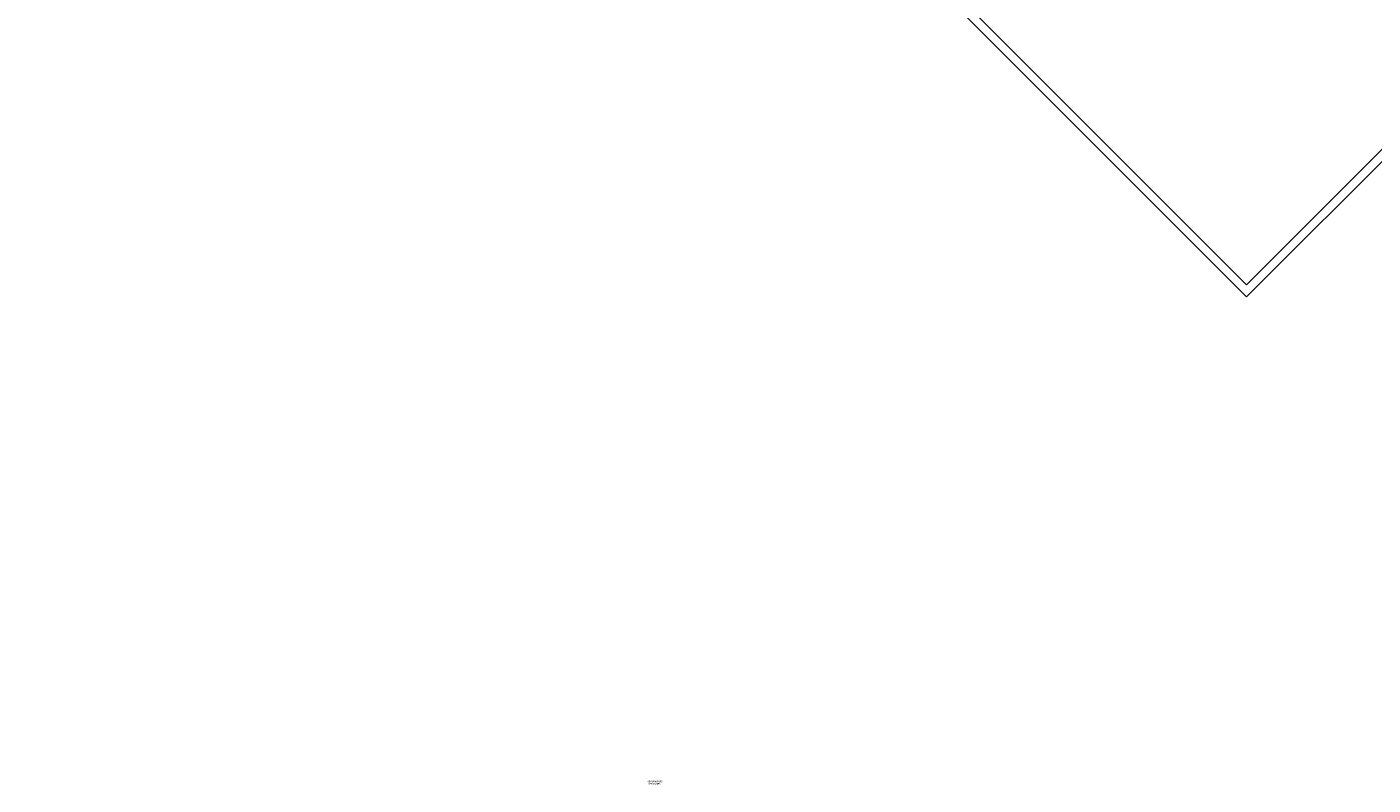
# Model space of a CAD drawing. Header units: inches. Extents: x 4.6 to 38.2, y -0.1 to 30.4.
# Tile 1 of 4: x 4.6 to 23.2, y -0.1 to 10.3. Entities that reach past the tile are written whole.
import ezdxf

# ---------------------------------------------------------------- set-up
doc = ezdxf.new("R2010")
doc.units = ezdxf.units.IN
doc.header["$MEASUREMENT"] = 0
doc.linetypes.add('SLD-Solid', pattern=[0])
doc.styles.add('SLDTEXTSTYLE0', font='TXT', dxfattribs={"width": 0.75})

# ---------------------------------------------------------------- blocks, each defined once
blk = doc.blocks.new('SW_NOTE_0')
at = {"color": 0, "linetype": 'Continuous', "lineweight": 0, "char_height": 1.08, "attachment_point": 1, "style": 'SLDTEXTSTYLE0'}
for s, insert in [('Hi5 FURNITURE', (0, 1.39)), ('SPR124QRS', (0.94, -0.16))]:
    blk.add_mtext(s, dxfattribs=dict(at, insert=insert))
blk = doc.blocks.new('CAD BLOCK')
at = {"color": 7, "linetype": 'Continuous', "lineweight": 0}
blk.add_blockref('SW_NOTE_0', (-396.24, -396.52), dxfattribs=at)
blk = doc.blocks.new('Block4')
at = {"color": 7, "linetype": 'Continuous', "xscale": 0.08333333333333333, "yscale": 0.08333333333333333, "zscale": 0.08333333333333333}
blk.add_blockref('CAD BLOCK', (9.342, -1.147), dxfattribs=at)

msp = doc.modelspace()

# ---------------------------------------------------------------- linework, layer by layer
at = {"color": 7, "linetype": 'SLD-Solid', "lineweight": 15}
for p, q in [((21.416, 6.629), (4.623, 23.422)), ((4.79, 23.422), (21.416, 6.796)), ((21.416, 6.796), (4.79, 23.422)), ((21.416, 6.796), (38.043, 23.422)), ((38.043, 23.422), (21.416, 6.796)), ((38.21, 23.422), (21.416, 6.629))]:
    msp.add_line(p, q, dxfattribs=at)

# ---------------------------------------------------------------- block references
at = {"color": 7, "linetype": 'Continuous', "xscale": 0.25, "yscale": 0.25, "zscale": 0.25}
msp.add_blockref('Block4', (19.08, 8.488), dxfattribs=at)

doc.saveas('drawing.dxf')
